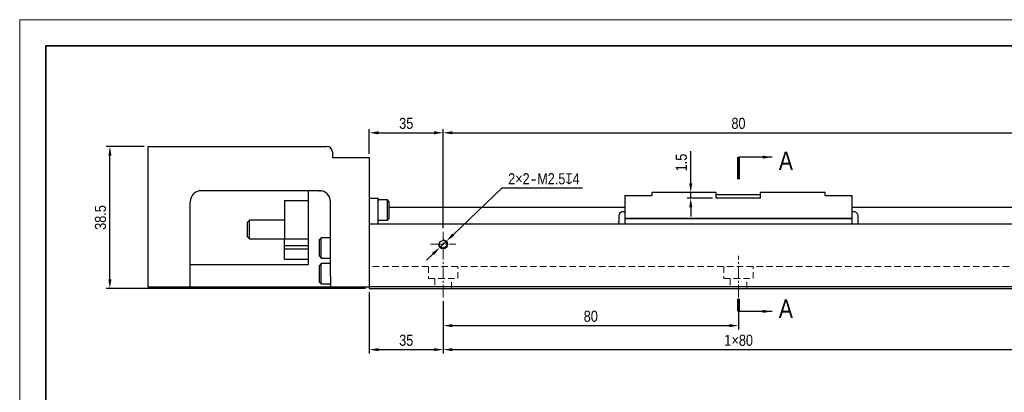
# Model space of a CAD drawing. Header units: millimetres. Extents: x 100 to 1971, y 30 to 690.
# Tile 3 of 20: x 100 to 367, y 228 to 329. Entities that reach past the tile are written whole.
import ezdxf

# ---------------------------------------------------------------- set-up
doc = ezdxf.new("R2010")
doc.units = ezdxf.units.MM
doc.linetypes.add('CENTER2', pattern=[28.575, 19.05, -3.175, 3.175, -3.175])
doc.linetypes.add('DASHED', pattern=[19.05, 12.7, -6.35])
doc.layers.get('Defpoints').update_dxf_attribs({"lineweight": 13})
for name, color, linetype, lineweight in [('小粗', 7, 'Continuous', 25), ('标注', 3, 'Continuous', 13), ('点划线', 1, 'CENTER2', 13), ('粗线', 7, 'Continuous', 35), ('细线', 7, 'Continuous', 13), ('虚线', 253, 'DASHED', 13)]:
    doc.layers.add(name, color=color, linetype=linetype, lineweight=lineweight)
doc.styles.add('3.5', font='ARIALN.TTF', dxfattribs={"height": 3})
doc.styles.add('7', font='ARIALN.TTF', dxfattribs={"height": 7})
doc.dimstyles.new('A4—对齐', dxfattribs={"dimtxt": 3, "dimasz": 2.5, "dimexe": 1, "dimexo": 1, "dimgap": 1, "dimtad": 1, "dimdec": 1, "dimzin": 9, "dimdsep": 46, "dimtxsty": '3.5', "dimcen": 2.5, "dimadec": 0, "dimazin": 0, "dimtm": 1e-09, "dimtfac": 1, "dimtdec": 1, "dimtmove": 0, "dimatfit": 3, "dimfxl": 0, "dimtolj": 1, "dimarcsym": 0})
doc.dimstyles.new('A4—水平', dxfattribs={"dimtxt": 3.5, "dimasz": 2.5, "dimexe": 2, "dimexo": 1, "dimgap": 1, "dimtad": 1, "dimtih": 1, "dimtoh": 1, "dimdec": 1, "dimzin": 12, "dimdsep": 46, "dimtxsty": '3.5', "dimcen": 2.5, "dimadec": 0, "dimazin": 0, "dimtm": 1e-09, "dimtfac": 1, "dimtdec": 1, "dimtmove": 0, "dimatfit": 3, "dimfxl": 0, "dimtolj": 1, "dimarcsym": 0})

# ---------------------------------------------------------------- blocks, each defined once
blk = doc.blocks.new('A4图框')
at = {"layer": '粗线'}
blk.add_lwpolyline([(5, 205), (292, 205), (292, 5), (5, 5)], close=True, dxfattribs=at)
at = {"layer": '细线'}
blk.add_lwpolyline([(0, 210), (297, 210), (297, 0), (0, 0)], close=True, dxfattribs=at)
blk = doc.blocks.new('*D5')
at = {"layer": 'Defpoints', "color": 0, "transparency": 16777216}
for p in [(124.43, 294.65), (134.71, 294.65), (194.71, 256.15)]:
    blk.add_point(p, dxfattribs=at)
at = {"layer": '标注', "color": 0, "lineweight": -2, "transparency": 16777216}
for p, q in [((133.71, 294.65), (123.43, 294.65)), ((124.43, 258.65), (124.43, 292.15)), ((193.71, 256.15), (123.43, 256.15))]:
    blk.add_line(p, q, dxfattribs=at)
at = {"layer": '标注', "color": 0, "transparency": 16777216}
for points in [[(124.01, 292.15), (124.85, 292.15), (124.43, 294.65)], [(124.01, 258.65), (124.85, 258.65), (124.43, 256.15)]]:
    blk.add_solid(points, dxfattribs=at)
at = {"layer": '标注', "color": 0, "transparency": 16777216, "insert": (121.9, 275.4), "char_height": 3, "attachment_point": 5, "rotation": 90, "style": '3.5'}
blk.add_mtext('\\A1;38.5', dxfattribs=at)
blk = doc.blocks.new('*D6')
at = {"layer": 'Defpoints', "color": 0, "transparency": 16777216}
for p in [(214.71, 298.35), (194.71, 291.65), (214.71, 271.55)]:
    blk.add_point(p, dxfattribs=at)
at = {"layer": '标注', "color": 0, "lineweight": -2, "transparency": 16777216}
for p, q in [((194.71, 292.65), (194.71, 299.35)), ((214.71, 272.55), (214.71, 299.35)), ((197.21, 298.35), (212.21, 298.35))]:
    blk.add_line(p, q, dxfattribs=at)
at = {"layer": '标注', "color": 0, "transparency": 16777216}
for points in [[(197.21, 298.77), (197.21, 297.93), (194.71, 298.35)], [(212.21, 298.77), (212.21, 297.93), (214.71, 298.35)]]:
    blk.add_solid(points, dxfattribs=at)
at = {"layer": '标注', "color": 0, "transparency": 16777216, "insert": (204.71, 300.88), "char_height": 3, "width": 10.037, "attachment_point": 5, "style": '3.5'}
blk.add_mtext('\\A1;35', dxfattribs=at)
blk = doc.blocks.new('*D7')
at = {"layer": 'Defpoints', "color": 0, "transparency": 16777216}
for p in [(374.71, 298.35), (214.71, 271.55), (374.71, 271.55)]:
    blk.add_point(p, dxfattribs=at)
at = {"layer": '标注', "color": 0, "lineweight": -2, "transparency": 16777216}
for p, q in [((214.71, 272.55), (214.71, 299.35)), ((374.71, 272.55), (374.71, 299.35)), ((217.21, 298.35), (372.21, 298.35))]:
    blk.add_line(p, q, dxfattribs=at)
at = {"layer": '标注', "color": 0, "transparency": 16777216}
for points in [[(217.21, 298.77), (217.21, 297.93), (214.71, 298.35)], [(372.21, 298.77), (372.21, 297.93), (374.71, 298.35)]]:
    blk.add_solid(points, dxfattribs=at)
at = {"layer": '标注', "color": 0, "transparency": 16777216, "insert": (294.71, 300.88), "char_height": 3, "width": 15.9784, "attachment_point": 5, "style": '3.5'}
blk.add_mtext('\\A1;80', dxfattribs=at)
blk = doc.blocks.new('*D8')
at = {"layer": 'Defpoints', "color": 0, "transparency": 16777216}
for p in [(213.8, 267.28), (215.61, 269.01)]:
    blk.add_point(p, dxfattribs=at)
at = {"layer": '标注', "color": 0, "lineweight": -2, "transparency": 16777216}
for p, q in [((230.59, 283.35), (217.41, 270.74)), ((252.42, 283.35), (230.59, 283.35)), ((213.8, 267.28), (215.61, 269.01)), ((212, 265.55), (210.19, 263.83))]:
    blk.add_line(p, q, dxfattribs=at)
at = {"layer": '标注', "color": 0, "transparency": 16777216}
for points in [[(217.13, 271.04), (217.7, 270.44), (215.61, 269.01)], [(211.71, 265.85), (212.28, 265.25), (213.8, 267.28)]]:
    blk.add_solid(points, dxfattribs=at)
at = {"layer": '标注', "color": 0, "transparency": 16777216, "insert": (242.01, 285.88), "char_height": 3, "width": 29.8475, "attachment_point": 5, "style": '3.5'}
blk.add_mtext('\\A1;2×2{\\fSimSun|b0|i0|c134|p34;-}M2.5{\\Fgdt|c134;x}4', dxfattribs=at)
blk = doc.blocks.new('*D9')
at = {"layer": 'Defpoints', "color": 0, "transparency": 16777216}
for p in [(281.79, 282.15), (288.71, 282.15), (288.71, 280.65)]:
    blk.add_point(p, dxfattribs=at)
at = {"layer": '标注', "color": 0, "lineweight": -2, "transparency": 16777216}
for p, q in [((281.79, 284.65), (281.79, 293.41)), ((287.71, 282.15), (280.79, 282.15)), ((287.71, 280.65), (280.79, 280.65)), ((281.79, 280.65), (281.79, 282.15)), ((281.79, 278.15), (281.79, 275.65))]:
    blk.add_line(p, q, dxfattribs=at)
at = {"layer": '标注', "color": 0, "transparency": 16777216}
for points in [[(281.38, 284.65), (282.21, 284.65), (281.79, 282.15)], [(281.38, 278.15), (282.21, 278.15), (281.79, 280.65)]]:
    blk.add_solid(points, dxfattribs=at)
at = {"layer": '标注', "color": 0, "transparency": 16777216, "insert": (279.26, 290.28), "char_height": 3, "attachment_point": 5, "rotation": 90, "style": '3.5'}
blk.add_mtext('\\A1;1.5', dxfattribs=at)
blk = doc.blocks.new('*D10')
at = {"layer": 'Defpoints', "color": 0, "transparency": 16777216}
for p in [(214.71, 253.7), (294.71, 253.7), (294.71, 246.1)]:
    blk.add_point(p, dxfattribs=at)
at = {"layer": '标注', "color": 0, "lineweight": -2, "transparency": 16777216}
for p, q in [((214.71, 252.7), (214.71, 245.1)), ((294.71, 252.7), (294.71, 245.1)), ((217.21, 246.1), (292.21, 246.1))]:
    blk.add_line(p, q, dxfattribs=at)
at = {"layer": '标注', "color": 0, "transparency": 16777216}
for points in [[(217.21, 246.52), (217.21, 245.69), (214.71, 246.1)], [(292.21, 246.52), (292.21, 245.69), (294.71, 246.1)]]:
    blk.add_solid(points, dxfattribs=at)
at = {"layer": '标注', "color": 0, "transparency": 16777216, "insert": (254.71, 248.63), "char_height": 3, "attachment_point": 5, "style": '3.5'}
blk.add_mtext('\\A1;80', dxfattribs=at)
blk = doc.blocks.new('*D11')
at = {"layer": 'Defpoints', "color": 0, "transparency": 16777216}
for p in [(194.71, 256.15), (214.71, 253.7), (214.71, 239.6)]:
    blk.add_point(p, dxfattribs=at)
at = {"layer": '标注', "color": 0, "lineweight": -2, "transparency": 16777216}
for p, q in [((194.71, 255.15), (194.71, 238.6)), ((214.71, 252.7), (214.71, 238.6)), ((197.21, 239.6), (212.21, 239.6))]:
    blk.add_line(p, q, dxfattribs=at)
at = {"layer": '标注', "color": 0, "transparency": 16777216}
for points in [[(197.21, 240.02), (197.21, 239.19), (194.71, 239.6)], [(212.21, 240.02), (212.21, 239.19), (214.71, 239.6)]]:
    blk.add_solid(points, dxfattribs=at)
at = {"layer": '标注', "color": 0, "transparency": 16777216, "insert": (204.71, 242.13), "char_height": 3, "width": 8.1138, "attachment_point": 5, "style": '3.5'}
blk.add_mtext('\\A1;35', dxfattribs=at)
blk = doc.blocks.new('*D12')
at = {"layer": 'Defpoints', "color": 0, "transparency": 16777216}
for p in [(214.71, 253.7), (374.71, 253.7), (374.71, 239.6)]:
    blk.add_point(p, dxfattribs=at)
at = {"layer": '标注', "color": 0, "lineweight": -2, "transparency": 16777216}
for p, q in [((214.71, 252.7), (214.71, 238.6)), ((374.71, 252.7), (374.71, 238.6)), ((217.21, 239.6), (372.21, 239.6))]:
    blk.add_line(p, q, dxfattribs=at)
at = {"layer": '标注', "color": 0, "transparency": 16777216}
for points in [[(217.21, 240.02), (217.21, 239.19), (214.71, 239.6)], [(372.21, 240.02), (372.21, 239.19), (374.71, 239.6)]]:
    blk.add_solid(points, dxfattribs=at)
at = {"layer": '标注', "color": 0, "transparency": 16777216, "insert": (294.71, 242.13), "char_height": 3, "width": 26.9489, "attachment_point": 5, "style": '3.5'}
blk.add_mtext('\\A1;{\\fSimSun|b0|i0|c134|p34;1}×80', dxfattribs=at)

msp = doc.modelspace()

# ---------------------------------------------------------------- linework, layer by layer
at = {"layer": '小粗'}
for p, q in [((134.71, 294.65), (134.71, 256.65)), ((134.71, 294.65), (183.21, 294.65)), ((184.71, 293.15), (184.71, 291.65)), ((184.71, 291.65), (194.71, 291.65)), ((194.71, 291.65), (194.71, 256.15)), ((181.21, 282.65), (149.21, 282.65)), ((178.21, 262.65), (178.21, 282.63)), ((194.71, 280.65), (197.11, 280.65)), ((197.11, 279.12), (197.11, 280.65)), ((199.61, 280.15), (197.31, 280.15)), ((200.11, 279.65), (199.61, 280.15)), ((199.61, 274.65), (199.61, 280.15)), ((263.91, 281.35), (271.21, 281.35)), ((263.91, 281.35), (263.91, 273.65)), ((271.21, 282.15), (271.21, 281.35)), ((288.71, 282.15), (271.21, 282.15)), ((288.71, 280.65), (288.71, 282.15)), ((288.71, 281.65), (300.71, 281.65)), ((300.71, 280.65), (288.71, 280.65)), ((318.21, 282.15), (300.71, 282.15)), ((300.71, 280.65), (300.71, 282.15)), ((318.21, 281.35), (318.21, 282.15)), ((318.21, 281.35), (325.51, 281.35)), ((325.51, 273.65), (325.51, 281.35)), ((146.21, 256.65), (146.21, 279.65)), ((171.71, 280), (171.71, 269.52)), ((171.71, 280), (178.21, 280)), ((184.21, 267.67), (184.21, 279.65)), ((197.11, 273.65), (197.11, 278.16)), ((200.11, 275.15), (200.11, 279.65)), ((263.91, 278.15), (200.11, 278.15)), ((394.71, 278.15), (325.51, 278.15)), ((199.61, 274.65), (200.11, 275.15)), ((262.31, 275.9), (262.31, 275.9)), ((262.31, 275.87), (262.31, 274.44)), ((263.91, 276.9), (263.31, 276.9)), ((325.51, 275.11), (263.91, 275.11)), ((325.51, 275), (263.91, 275)), ((326.11, 276.9), (325.51, 276.9)), ((327.11, 275.9), (327.11, 275.9)), ((327.11, 274.44), (327.11, 275.87)), ((162.21, 274.65), (161.71, 274.15)), ((161.71, 270.15), (161.71, 274.15)), ((171.71, 274.65), (162.21, 274.65)), ((162.21, 269.65), (162.21, 274.65)), ((194.71, 273.65), (394.71, 273.65)), ((197.31, 274.65), (199.61, 274.65)), ((262.31, 273.86), (262.31, 273.65)), ((327.11, 273.65), (327.11, 273.86)), ((161.71, 270.15), (162.21, 269.65)), ((162.21, 269.65), (171.71, 269.65)), ((171.71, 264.15), (171.71, 269.52)), ((178.21, 269.52), (171.71, 269.52)), ((181.71, 269.9), (181.21, 269.4)), ((184.21, 269.9), (181.71, 269.9)), ((181.71, 264.4), (181.71, 269.9)), ((171.71, 267.85), (178.21, 267.85)), ((171.71, 266.92), (178.21, 266.92)), ((181.21, 264.9), (181.21, 269.4)), ((171.71, 264.15), (178.21, 264.15)), ((181.21, 264.9), (181.71, 264.4)), ((181.71, 264.4), (184.21, 264.4)), ((184.21, 260.67), (184.21, 266.62)), ((146.21, 262.65), (178.21, 262.65)), ((181.71, 262.9), (181.21, 262.4)), ((181.21, 257.9), (181.21, 262.4)), ((184.21, 262.9), (181.71, 262.9)), ((181.71, 257.4), (181.71, 262.9)), ((184.21, 259.62), (184.21, 256.65)), ((134.71, 256.65), (194.71, 256.65)), ((181.21, 257.9), (181.71, 257.4)), ((181.71, 257.4), (184.21, 257.4)), ((394.71, 256.65), (194.71, 256.65)), ((194.71, 256.15), (394.71, 256.15))]:
    msp.add_line(p, q, dxfattribs=at)
msp.add_circle((214.71, 268.15), 1.02, dxfattribs=at)
for centre, radius, start, end in [((183.21, 293.15), 1.5, 360, 90), ((149.21, 279.65), 3, 90, 180), ((181.21, 279.65), 3, 0, 90), ((197.31, 279.95), 0.2, 90, 180), ((197.31, 274.85), 0.2, 180, 270), ((263.31, 275.9), 1, 90, 180), ((326.11, 275.9), 1, 0, 90)]:
    msp.add_arc(centre, radius, start, end, dxfattribs=at)
for points, knots in [([(178.21, 282.5), (178.21, 282.5), (178.21, 282.5), (178.21, 282.51), (178.2, 282.51), (178.2, 282.51), (178.2, 282.52), (178.2, 282.52), (178.2, 282.52), (178.19, 282.53), (178.19, 282.53), (178.19, 282.53), (178.18, 282.54), (178.17, 282.54), (178.17, 282.55), (178.16, 282.55), (178.15, 282.56), (178.14, 282.57), (178.13, 282.57), (178.11, 282.58), (178.1, 282.59), (178.08, 282.59), (178.06, 282.6), (178.03, 282.61), (178.01, 282.62), (177.99, 282.62), (177.96, 282.63), (177.94, 282.63), (177.92, 282.63), (177.89, 282.64), (177.87, 282.64), (177.85, 282.64), (177.82, 282.64), (177.8, 282.65), (177.79, 282.65), (177.78, 282.65)], [0, 0, 0, 0, 0.015663, 0.032508, 0.050536, 0.069748, 0.090143, 0.111722, 0.134485, 0.158431, 0.183561, 0.209875, 0.237373, 0.266055, 0.295921, 0.326972, 0.359206, 0.392625, 0.427228, 0.463015, 0.499986, 0.546682, 0.591682, 0.634989, 0.676603, 0.716525, 0.754757, 0.7913, 0.826156, 0.859327, 0.890815, 0.920623, 0.948754, 0.975211, 1, 1, 1, 1]), ([(262.31, 275.9), (262.31, 275.9), (262.31, 275.9), (262.31, 275.89), (262.31, 275.89), (262.31, 275.89), (262.31, 275.88), (262.31, 275.87)], [0, 0, 0, 0, 0.25, 0.25, 0.5, 0.5, 1, 1, 1, 1]), ([(327.11, 275.87), (327.11, 275.88), (327.11, 275.88), (327.11, 275.89), (327.11, 275.89), (327.11, 275.89), (327.11, 275.9), (327.11, 275.9)], [0, 0, 0, 0, 0.25, 0.25, 0.5, 0.5, 1, 1, 1, 1]), ([(262.31, 274.44), (262.31, 274.43), (262.31, 274.43), (262.31, 274.42), (262.31, 274.41), (262.31, 274.39), (262.31, 274.38), (262.31, 274.37)], [0, 0, 0, 0, 0.25, 0.25, 0.5, 0.5, 1, 1, 1, 1]), ([(262.31, 273.92), (262.31, 273.92), (262.31, 273.91), (262.31, 273.9), (262.31, 273.89), (262.31, 273.88), (262.31, 273.87), (262.31, 273.86)], [0, 0, 0, 0, 0.25, 0.25, 0.5, 0.5, 1, 1, 1, 1]), ([(262.31, 273.86), (262.31, 273.86), (262.31, 273.87), (262.31, 273.88), (262.31, 273.88), (262.31, 273.9), (262.31, 273.91), (262.31, 273.92)], [0, 0, 0, 0, 0.25, 0.25, 0.5, 0.5, 1, 1, 1, 1]), ([(327.11, 274.37), (327.11, 274.38), (327.11, 274.38), (327.11, 274.39), (327.11, 274.4), (327.11, 274.42), (327.11, 274.43), (327.11, 274.44)], [0, 0, 0, 0, 0.25, 0.25, 0.5, 0.5, 1, 1, 1, 1]), ([(327.11, 273.86), (327.11, 273.86), (327.11, 273.87), (327.11, 273.88), (327.11, 273.88), (327.11, 273.9), (327.11, 273.91), (327.11, 273.92)], [0, 0, 0, 0, 0.25, 0.25, 0.5, 0.5, 1, 1, 1, 1]), ([(184.21, 266.62), (184.21, 266.71), (184.21, 266.8), (184.21, 266.97), (184.21, 267.06), (184.21, 267.23), (184.21, 267.32), (184.21, 267.45), (184.21, 267.49), (184.21, 267.58), (184.21, 267.62), (184.21, 267.67)], [0, 0, 0, 0, 0.25, 0.25, 0.5, 0.5, 0.75, 0.75, 0.875, 0.875, 1, 1, 1, 1]), ([(184.21, 259.62), (184.21, 259.71), (184.21, 259.8), (184.21, 259.97), (184.21, 260.06), (184.21, 260.23), (184.21, 260.32), (184.21, 260.45), (184.21, 260.49), (184.21, 260.58), (184.21, 260.62), (184.21, 260.67)], [0, 0, 0, 0, 0.25, 0.25, 0.5, 0.5, 0.75, 0.75, 0.875, 0.875, 1, 1, 1, 1])]:
    msp.add_open_spline(points, degree=3, knots=knots, dxfattribs=at)
for points, degree in [([(181.24, 282.63), (181.53, 282.63)], 1), ([(197.11, 278.16), (197.11, 278.49), (197.11, 278.81), (197.11, 279.12)], 3), ([(262.31, 273.92), (262.31, 274), (262.31, 274.15), (262.31, 274.3), (262.31, 274.37)], 3), ([(327.11, 273.92), (327.11, 274), (327.11, 274.15), (327.11, 274.3), (327.11, 274.37)], 3)]:
    msp.add_open_spline(points, degree=degree, dxfattribs=at)
at = {"layer": '标注', "const_width": 0.8}
for points in [[(294.71, 285.75), (294.71, 291.75)], [(294.71, 249.97), (294.71, 253.37)]]:
    msp.add_lwpolyline(points, dxfattribs=at)
at = {"layer": '标注'}
msp.add_arc((214.71, 268.15), 1.25, 180, 90, dxfattribs=at)
at = {"layer": '点划线', "ltscale": 0.18}
for p, q in [((214.71, 253.7), (214.71, 271.55)), ((211.3, 268.15), (218.11, 268.15)), ((294.71, 253.7), (294.71, 264.99))]:
    msp.add_line(p, q, dxfattribs=at)
at = {"layer": '虚线', "ltscale": 0.14}
for p, q in [((394.71, 262.15), (194.71, 262.15)), ((210.71, 262.15), (210.71, 258.85)), ((218.71, 258.85), (218.71, 262.15)), ((290.71, 262.15), (290.71, 258.85)), ((298.71, 258.85), (298.71, 262.15)), ((210.71, 258.85), (218.71, 258.85)), ((212.46, 258.85), (212.46, 256.15)), ((216.96, 256.15), (216.96, 258.85)), ((290.71, 258.85), (298.71, 258.85)), ((292.46, 258.85), (292.46, 256.15)), ((296.96, 256.15), (296.96, 258.85))]:
    msp.add_line(p, q, dxfattribs=at)

# ---------------------------------------------------------------- block references
at = {"layer": '标注', "xscale": 1.423719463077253, "yscale": 1.423719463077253, "zscale": 1.423719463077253}
msp.add_blockref('A4图框', (100, 30), dxfattribs=at)

# ---------------------------------------------------------------- texts
at = {"layer": '标注', "char_height": 5, "attachment_point": 1, "style": '7'}
for insert in [(305.65, 293.27), (305.65, 253.19)]:
    msp.add_mtext_dynamic_manual_height_columns('A', width=8.7359, gutter_width=35, heights=[0], dxfattribs=dict(at, insert=insert))

# ---------------------------------------------------------------- dimensions: what is measured, and where the dimension line sits
at = {"layer": '标注'}
for base, p1, p2, text, picture, middle in [((214.71, 298.35), (194.71, 291.65), (214.71, 271.55), '35', '*D6', (204.71, 300.88)), ((374.71, 298.35), (214.71, 271.55), (374.71, 271.55), '80', '*D7', (294.71, 300.88)), ((214.71, 239.6), (194.71, 256.15), (214.71, 253.7), '35', '*D11', (204.71, 242.13)), ((374.71, 239.6), (214.71, 253.7), (374.71, 253.7), '{\\fSimSun|b0|i0|c134|p34;1}×80', '*D12', (294.71, 242.13))]:
    dim = msp.add_linear_dim(base=base, p1=p1, p2=p2, text=text, dimstyle='A4—对齐', dxfattribs=at)
    dim.commit()
    dim.dimension.update_dxf_attribs({"geometry": picture, "text_midpoint": middle})
for base, p1, p2, picture, middle in [((124.43, 294.65), (194.71, 256.15), (134.71, 294.65), '*D5', (121.9, 275.4)), ((281.79, 282.15), (288.71, 280.65), (288.71, 282.15), '*D9', (279.26, 290.28))]:
    dim = msp.add_linear_dim(base=base, p1=p1, p2=p2, angle=90, dimstyle='A4—对齐', dxfattribs=at)
    dim.commit()
    dim.dimension.update_dxf_attribs({"geometry": picture, "text_midpoint": middle})
dim = msp.add_diameter_dim_2p(p1=(213.8, 267.28), p2=(215.61, 269.01), text='2×2{\\fSimSun|b0|i0|c134|p34;-}M2.5{\\Fgdt|c134;x}4', dimstyle='A4—水平', dxfattribs=at)
dim.commit()
dim.dimension.update_dxf_attribs({"geometry": '*D8', "text_midpoint": (242.01, 283.35), "dimtype": 163})
dim = msp.add_linear_dim(base=(294.71, 246.1), p1=(214.71, 253.7), p2=(294.71, 253.7), dimstyle='A4—对齐', dxfattribs=at)
dim.commit()
dim.dimension.update_dxf_attribs({"geometry": '*D10', "text_midpoint": (254.71, 248.63)})

# ---------------------------------------------------------------- leaders
for points in [[(303.81, 291.75), (294.71, 291.75)], [(303.81, 249.97), (294.71, 249.97)]]:
    msp.add_leader(points, dimstyle='A4—对齐', override={"dimgap": 1, "dimtad": 0}, dxfattribs=at)

doc.saveas('drawing.dxf')
